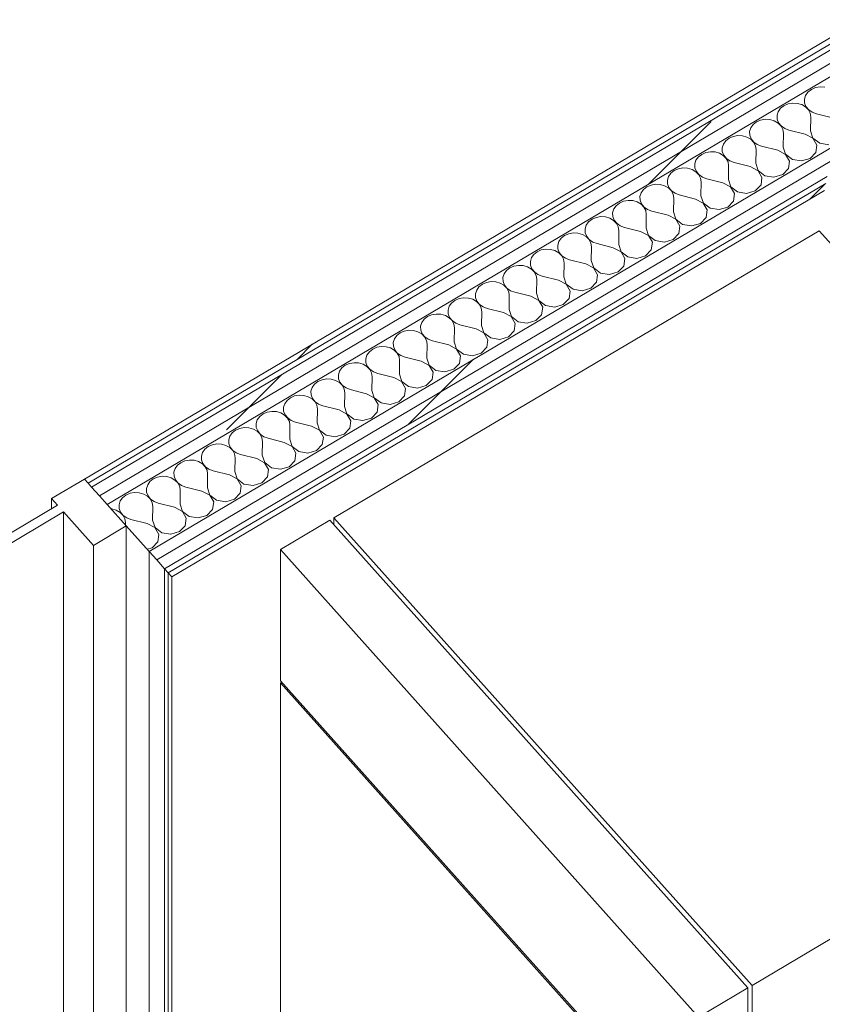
# Model space of a CAD drawing. Header units: millimetres. Extents: x -36631 to 27388, y -24993 to 6945.
# Tile 54 of 256: x -15659 to -14821, y -7218 to -6190. Entities that reach past the tile are written whole.
import ezdxf

# ---------------------------------------------------------------- set-up
doc = ezdxf.new("R2010")
doc.units = ezdxf.units.MM
doc.header["$MEASUREMENT"] = 0
doc.linetypes.add('Wipeout_Contour', pattern=[1000, 0, -1000])
for name, color, linetype in [('Nuevo_08_E_Envans secs', 7, 'Continuous'), ('Nuevo_09_EI_Mobiliari cuines', 7, 'Continuous'), ('Nuevo_Ventanas Archicad', 7, 'Continuous')]:
    doc.layers.add(name, color=color, linetype=linetype)
for name, color, linetype, lineweight in [('Nuevo_08_E_Envans secs_Pluma_Nº__1', 7, 'Continuous', 5), ('Nuevo_08_E_Envans secs_Pluma_Nº__47', 7, 'Continuous', 20), ('Nuevo_09_EI_Mobiliari cuines_Pluma_Nº__1', 7, 'Continuous', 5), ('Nuevo_09_EI_Mobiliari cuines_Pluma_Nº__24', 252, 'Continuous', 5), ('Nuevo_Ventanas Archicad_Pluma_Nº__1', 7, 'Continuous', 5)]:
    doc.layers.add(name, color=color, linetype=linetype, lineweight=lineweight)
for name, color, linetype, lineweight, true_color in [('Nuevo_08_E_Envans secs_Pluma_Nº__102', 7, 'Continuous', 5, 0xcccccc), ('Nuevo_08_E_Envans secs_Pluma_Nº__171', 171, 'Continuous', 13, 0xaaaaff), ('Nuevo_08_E_Envans secs_Pluma_Nº__177', 7, 'Continuous', 15, 0xf7e046)]:
    doc.layers.add(name, color=color, linetype=linetype, lineweight=lineweight, true_color=true_color)
pattern_1 = [(45, (0, 0), (-183.8478, 183.8478), [195, -65]), (45, (7e-14, 183.85), (-183.8478, 183.8478), [195, -65])]

# ---------------------------------------------------------------- blocks, each defined once
blk = doc.blocks.new('Elem Sección_216_1')
at = {"layer": 'Nuevo_09_EI_Mobiliari cuines_Pluma_Nº__1', "color": 7, "linetype": 'Continuous', "lineweight": 5}
for p, q in [((-15331.1, -6717.6), (-15331.1, -6710.3)), ((-15386.8, -6743.3), (-15386.8, -6880.4)), ((-15386.8, -6880.4), (-14953.1, -7365.7)), ((-15385.5, -6881.9), (-15386.8, -6882.6)), ((-14954.4, -7366.5), (-15386.8, -6882.6)), ((-15386.8, -6882.6), (-15386.8, -7450.1)), ((-14899.1, -7338.1), (-14899.1, -7201.1)), ((-14894.8, -7944.3), (-14894.8, -7198.5))]:
    blk.add_line(p, q, dxfattribs=at)
at = {"layer": 'Nuevo_09_EI_Mobiliari cuines_Pluma_Nº__24', "color": 252, "linetype": 'Continuous', "lineweight": 5}
for p, q in [((-14824.9, -6410.5), (-15331.1, -6710.3)), ((-14824.9, -6410.5), (-14388.6, -6898.7)), ((-15335.3, -6712.8), (-15386.8, -6743.3)), ((-15335.3, -6712.8), (-14899.1, -7201.1)), ((-15331.1, -6710.3), (-14894.8, -7198.5)), ((-15386.8, -6743.3), (-14950.6, -7231.5)), ((-14388.6, -6898.7), (-14894.8, -7198.5)), ((-14899.1, -7201.1), (-14950.6, -7231.5))]:
    blk.add_line(p, q, dxfattribs=at)
blk = doc.blocks.new('*X438')
at = {"layer": 'Nuevo_08_E_Envans secs_Pluma_Nº__102', "color": 254, "linetype": 'Continuous', "lineweight": 5, "true_color": 0xcccccc}
for p, q in [((-14823.8, -6260.3), (-14828.6, -6261.1)), ((-14818.9, -6260.6), (-14823.8, -6260.3)), ((-14838.9, -6269.2), (-14840.1, -6273.1)), ((-14836.4, -6265.8), (-14838.9, -6269.2)), ((-14832.9, -6263), (-14836.4, -6265.8)), ((-14828.6, -6261.1), (-14832.9, -6263)), ((-14861.5, -6280), (-14865, -6282.7)), ((-14857.2, -6278.1), (-14861.5, -6280)), ((-14852.4, -6277.2), (-14857.2, -6278.1)), ((-14847.6, -6277.5), (-14852.4, -6277.2)), ((-14843, -6278.8), (-14847.6, -6277.5)), ((-14839, -6281.1), (-14843, -6278.8)), ((-14840.1, -6273.1), (-14839.9, -6277)), ((-14839.9, -6277), (-14838.5, -6280.8)), ((-14835.9, -6284.2), (-14839, -6281.1)), ((-14838.5, -6280.8), (-14835.8, -6284.1)), ((-14867.5, -6286.2), (-14868.7, -6290)), ((-14868.7, -6290), (-14868.5, -6294)), ((-14865, -6282.7), (-14867.5, -6286.2)), ((-14834, -6287.9), (-14835.9, -6284.2)), ((-14835.8, -6284.1), (-14832.1, -6286.7)), ((-14833.4, -6291.8), (-14834, -6287.9)), ((-14832.1, -6286.7), (-14827.7, -6288.4)), ((-14810.8, -6292.7), (-14827.7, -6288.4)), ((-14893.6, -6299.7), (-14896.1, -6303.1)), ((-14890.1, -6296.9), (-14893.6, -6299.7)), ((-14885.8, -6295), (-14890.1, -6296.9)), ((-14881, -6294.2), (-14885.8, -6295)), ((-14876.2, -6294.4), (-14881, -6294.2)), ((-14871.6, -6295.8), (-14876.2, -6294.4)), ((-14867.6, -6298.1), (-14871.6, -6295.8)), ((-14868.5, -6294), (-14867.1, -6297.8)), ((-14864.5, -6301.2), (-14867.6, -6298.1)), ((-14867.1, -6297.8), (-14864.4, -6301.1)), ((-14862.6, -6304.8), (-14864.5, -6301.2)), ((-14864.4, -6301.1), (-14860.7, -6303.7)), ((-14833.7, -6306.2), (-14833.4, -6291.8)), ((-14914.4, -6312), (-14918.7, -6313.8)), ((-14909.6, -6311.1), (-14914.4, -6312)), ((-14904.8, -6311.4), (-14909.6, -6311.1)), ((-14900.2, -6312.7), (-14904.8, -6311.4)), ((-14896.1, -6303.1), (-14897.3, -6306.9)), ((-14897.3, -6306.9), (-14897.1, -6310.9)), ((-14897.1, -6310.9), (-14895.7, -6314.7)), ((-14862, -6308.8), (-14862.6, -6304.8)), ((-14862.3, -6323.1), (-14862, -6308.8)), ((-14860.7, -6303.7), (-14856.3, -6305.4)), ((-14839.4, -6309.6), (-14856.3, -6305.4)), ((-14831.3, -6313.9), (-14839.4, -6309.6)), ((-14833.7, -6306.2), (-14831.2, -6313.8)), ((-14924.7, -6320), (-14925.9, -6323.9)), ((-14922.2, -6316.6), (-14924.7, -6320)), ((-14918.7, -6313.8), (-14922.2, -6316.6)), ((-14896.2, -6315), (-14900.2, -6312.7)), ((-14893.1, -6318.1), (-14896.2, -6315)), ((-14895.7, -6314.7), (-14893, -6318)), ((-14891.2, -6321.8), (-14893.1, -6318.1)), ((-14893, -6318), (-14889.3, -6320.6)), ((-14890.6, -6325.7), (-14891.2, -6321.8)), ((-14889.3, -6320.6), (-14884.9, -6322.3)), ((-14868, -6326.5), (-14884.9, -6322.3)), ((-14827.1, -6321), (-14831.3, -6313.9)), ((-14831.2, -6313.8), (-14824.1, -6319.2)), ((-14828.2, -6328.8), (-14827.1, -6321)), ((-14824.1, -6319.2), (-14814.7, -6320.8)), ((-14947.3, -6330.8), (-14950.8, -6333.5)), ((-14943, -6328.9), (-14947.3, -6330.8)), ((-14938.2, -6328.1), (-14943, -6328.9)), ((-14933.4, -6328.3), (-14938.2, -6328.1)), ((-14928.8, -6329.6), (-14933.4, -6328.3)), ((-14924.8, -6331.9), (-14928.8, -6329.6)), ((-14925.9, -6323.9), (-14925.8, -6327.9)), ((-14925.8, -6327.9), (-14924.3, -6331.6)), ((-14921.7, -6335), (-14924.8, -6331.9)), ((-14924.3, -6331.6), (-14921.6, -6335)), ((-14890.9, -6340.1), (-14890.6, -6325.7)), ((-14859.9, -6330.8), (-14868, -6326.5)), ((-14862.3, -6323.1), (-14859.8, -6330.7)), ((-14855.8, -6337.9), (-14859.9, -6330.8)), ((-14859.8, -6330.7), (-14852.7, -6336.1)), ((-14834.2, -6335), (-14828.2, -6328.8)), ((-14953.3, -6337), (-14954.5, -6340.8)), ((-14954.5, -6340.8), (-14954.4, -6344.8)), ((-14950.8, -6333.5), (-14953.3, -6337)), ((-14919.8, -6338.7), (-14921.7, -6335)), ((-14921.6, -6335), (-14917.9, -6337.6)), ((-14919.2, -6342.6), (-14919.8, -6338.7)), ((-14919.5, -6357), (-14919.2, -6342.6)), ((-14917.9, -6337.6), (-14913.5, -6339.2)), ((-14896.6, -6343.5), (-14913.5, -6339.2)), ((-14890.9, -6340.1), (-14888.4, -6347.7)), ((-14856.8, -6345.7), (-14855.8, -6337.9)), ((-14852.7, -6336.1), (-14843.3, -6337.7)), ((-14843.3, -6337.7), (-14834.2, -6335)), ((-14979.4, -6350.5), (-14981.9, -6353.9)), ((-14975.9, -6347.7), (-14979.4, -6350.5)), ((-14971.6, -6345.9), (-14975.9, -6347.7)), ((-14966.9, -6345), (-14971.6, -6345.9)), ((-14962, -6345.3), (-14966.9, -6345)), ((-14957.4, -6346.6), (-14962, -6345.3)), ((-14953.4, -6348.9), (-14957.4, -6346.6)), ((-14954.4, -6344.8), (-14952.9, -6348.6)), ((-14950.3, -6352), (-14953.4, -6348.9)), ((-14952.9, -6348.6), (-14950.2, -6351.9)), ((-14948.4, -6355.6), (-14950.3, -6352)), ((-14950.2, -6351.9), (-14946.5, -6354.5)), ((-14888.5, -6347.8), (-14896.6, -6343.5)), ((-14884.4, -6354.9), (-14888.5, -6347.8)), ((-14888.4, -6347.7), (-14881.3, -6353.1)), ((-14881.3, -6353.1), (-14871.9, -6354.7)), ((-14871.9, -6354.7), (-14862.8, -6351.9)), ((-14862.8, -6351.9), (-14856.8, -6345.7)), ((-15000.2, -6362.8), (-15004.5, -6364.7)), ((-14995.5, -6362), (-15000.2, -6362.8)), ((-14990.6, -6362.2), (-14995.5, -6362)), ((-14986, -6363.5), (-14990.6, -6362.2)), ((-14982, -6365.8), (-14986, -6363.5)), ((-14981.9, -6353.9), (-14983.1, -6357.8)), ((-14983.1, -6357.8), (-14983, -6361.7)), ((-14983, -6361.7), (-14981.5, -6365.5)), ((-14947.8, -6359.6), (-14948.4, -6355.6)), ((-14948.1, -6374), (-14947.8, -6359.6)), ((-14946.5, -6354.5), (-14942.1, -6356.2)), ((-14925.2, -6360.4), (-14942.1, -6356.2)), ((-14917.1, -6364.7), (-14925.2, -6360.4)), ((-14919.5, -6357), (-14917, -6364.6)), ((-14891.4, -6368.9), (-14885.4, -6362.7)), ((-14885.4, -6362.7), (-14884.4, -6354.9)), ((-15010.5, -6370.9), (-15011.7, -6374.7)), ((-15008, -6367.4), (-15010.5, -6370.9)), ((-15004.5, -6364.7), (-15008, -6367.4)), ((-14978.9, -6368.9), (-14982, -6365.8)), ((-14981.5, -6365.5), (-14978.8, -6368.9)), ((-14977, -6372.6), (-14978.9, -6368.9)), ((-14978.8, -6368.9), (-14975.1, -6371.4)), ((-14976.4, -6376.5), (-14977, -6372.6)), ((-14975.1, -6371.4), (-14970.7, -6373.1)), ((-14953.8, -6377.4), (-14970.7, -6373.1)), ((-14913, -6371.8), (-14917.1, -6364.7)), ((-14917, -6364.6), (-14909.9, -6370)), ((-14914, -6379.6), (-14913, -6371.8)), ((-14909.9, -6370), (-14900.5, -6371.6)), ((-14900.5, -6371.6), (-14891.4, -6368.9)), ((-15033.1, -6381.6), (-15036.7, -6384.4)), ((-15028.8, -6379.7), (-15033.1, -6381.6)), ((-15024.1, -6378.9), (-15028.8, -6379.7)), ((-15019.2, -6379.1), (-15024.1, -6378.9)), ((-15014.6, -6380.5), (-15019.2, -6379.1)), ((-15010.6, -6382.8), (-15014.6, -6380.5)), ((-15011.7, -6374.7), (-15011.6, -6378.7)), ((-15011.6, -6378.7), (-15010.1, -6382.5)), ((-15007.6, -6385.9), (-15010.6, -6382.8)), ((-15010.1, -6382.5), (-15007.4, -6385.8)), ((-14976.7, -6390.9), (-14976.4, -6376.5)), ((-14945.7, -6381.6), (-14953.8, -6377.4)), ((-14948.1, -6374), (-14945.6, -6381.6)), ((-14941.6, -6388.8), (-14945.7, -6381.6)), ((-14945.6, -6381.6), (-14938.6, -6387)), ((-14920, -6385.8), (-14914, -6379.6)), ((-15039.1, -6387.8), (-15040.3, -6391.7)), ((-15040.3, -6391.7), (-15040.2, -6395.6)), ((-15036.7, -6384.4), (-15039.1, -6387.8)), ((-15005.7, -6389.5), (-15007.6, -6385.9)), ((-15007.4, -6385.8), (-15003.8, -6388.4)), ((-15005.1, -6393.5), (-15005.7, -6389.5)), ((-15005.3, -6407.9), (-15005.1, -6393.5)), ((-15003.8, -6388.4), (-14999.3, -6390.1)), ((-14982.4, -6394.3), (-14999.3, -6390.1)), ((-14974.3, -6398.6), (-14982.4, -6394.3)), ((-14976.7, -6390.9), (-14974.2, -6398.5)), ((-14942.7, -6396.6), (-14941.6, -6388.8)), ((-14938.6, -6387), (-14929.1, -6388.5)), ((-14929.1, -6388.5), (-14920, -6385.8)), ((-15067.7, -6404.7), (-15068.9, -6408.6)), ((-15065.3, -6401.3), (-15067.7, -6404.7)), ((-15061.7, -6398.6), (-15065.3, -6401.3)), ((-15057.4, -6396.7), (-15061.7, -6398.6)), ((-15052.7, -6395.8), (-15057.4, -6396.7)), ((-15047.8, -6396.1), (-15052.7, -6395.8)), ((-15043.2, -6397.4), (-15047.8, -6396.1)), ((-15039.2, -6399.7), (-15043.2, -6397.4)), ((-15040.2, -6395.6), (-15038.7, -6399.4)), ((-15036.2, -6402.8), (-15039.2, -6399.7)), ((-15038.7, -6399.4), (-15036, -6402.7)), ((-15034.3, -6406.5), (-15036.2, -6402.8)), ((-15036, -6402.7), (-15032.4, -6405.3)), ((-14970.2, -6405.7), (-14974.3, -6398.6)), ((-14974.2, -6398.5), (-14967.2, -6403.9)), ((-14967.2, -6403.9), (-14957.7, -6405.5)), ((-14957.7, -6405.5), (-14948.6, -6402.8)), ((-14948.6, -6402.8), (-14942.7, -6396.6)), ((-15086.1, -6413.6), (-15090.4, -6415.5)), ((-15081.3, -6412.8), (-15086.1, -6413.6)), ((-15076.4, -6413), (-15081.3, -6412.8)), ((-15071.8, -6414.4), (-15076.4, -6413)), ((-15067.8, -6416.6), (-15071.8, -6414.4)), ((-15068.9, -6408.6), (-15068.8, -6412.6)), ((-15068.8, -6412.6), (-15067.3, -6416.4)), ((-15033.7, -6410.4), (-15034.3, -6406.5)), ((-15033.9, -6424.8), (-15033.7, -6410.4)), ((-15032.4, -6405.3), (-15027.9, -6407)), ((-15011, -6411.2), (-15027.9, -6407)), ((-15002.9, -6415.5), (-15011, -6411.2)), ((-15005.3, -6407.9), (-15002.8, -6415.5)), ((-14977.2, -6419.7), (-14971.3, -6413.5)), ((-14971.3, -6413.5), (-14970.2, -6405.7)), ((-15096.3, -6421.7), (-15097.5, -6425.5)), ((-15093.9, -6418.3), (-15096.3, -6421.7)), ((-15090.4, -6415.5), (-15093.9, -6418.3)), ((-15064.8, -6419.7), (-15067.8, -6416.6)), ((-15067.3, -6416.4), (-15064.7, -6419.7)), ((-15062.9, -6423.4), (-15064.8, -6419.7)), ((-15064.7, -6419.7), (-15061, -6422.3)), ((-15062.3, -6427.3), (-15062.9, -6423.4)), ((-15061, -6422.3), (-15056.5, -6424)), ((-15039.6, -6428.2), (-15056.5, -6424)), ((-15033.9, -6424.8), (-15031.4, -6432.4)), ((-14998.8, -6422.6), (-15002.9, -6415.5)), ((-15002.8, -6415.5), (-14995.8, -6420.8)), ((-14999.9, -6430.5), (-14998.8, -6422.6)), ((-14995.8, -6420.8), (-14986.3, -6422.4)), ((-14986.3, -6422.4), (-14977.2, -6419.7)), ((-15122.5, -6435.2), (-15124.9, -6438.6)), ((-15119, -6432.4), (-15122.5, -6435.2)), ((-15114.7, -6430.6), (-15119, -6432.4)), ((-15109.9, -6429.7), (-15114.7, -6430.6)), ((-15105, -6430), (-15109.9, -6429.7)), ((-15100.4, -6431.3), (-15105, -6430)), ((-15096.4, -6433.6), (-15100.4, -6431.3)), ((-15097.5, -6425.5), (-15097.4, -6429.5)), ((-15097.4, -6429.5), (-15095.9, -6433.3)), ((-15093.4, -6436.7), (-15096.4, -6433.6)), ((-15095.9, -6433.3), (-15093.3, -6436.6)), ((-15062.5, -6441.7), (-15062.3, -6427.3)), ((-15031.5, -6432.5), (-15039.6, -6428.2)), ((-15027.4, -6439.6), (-15031.5, -6432.5)), ((-15031.4, -6432.4), (-15024.4, -6437.8)), ((-15005.8, -6436.6), (-14999.9, -6430.5)), ((-15124.9, -6438.6), (-15126.1, -6442.5)), ((-15126.1, -6442.5), (-15126, -6446.4)), ((-15091.5, -6440.3), (-15093.4, -6436.7)), ((-15093.3, -6436.6), (-15089.6, -6439.2)), ((-15090.9, -6444.3), (-15091.5, -6440.3)), ((-15091.1, -6458.7), (-15090.9, -6444.3)), ((-15089.6, -6439.2), (-15085.2, -6440.9)), ((-15068.2, -6445.1), (-15085.2, -6440.9)), ((-15060.1, -6449.4), (-15068.2, -6445.1)), ((-15062.5, -6441.7), (-15060, -6449.3)), ((-15028.5, -6447.4), (-15027.4, -6439.6)), ((-15024.4, -6437.8), (-15014.9, -6439.4)), ((-15014.9, -6439.4), (-15005.8, -6436.6)), ((-15153.5, -6455.6), (-15154.7, -6459.4)), ((-15151.1, -6452.1), (-15153.5, -6455.6)), ((-15147.6, -6449.4), (-15151.1, -6452.1)), ((-15143.3, -6447.5), (-15147.6, -6449.4)), ((-15138.5, -6446.7), (-15143.3, -6447.5)), ((-15133.6, -6446.9), (-15138.5, -6446.7)), ((-15129, -6448.2), (-15133.6, -6446.9)), ((-15125, -6450.5), (-15129, -6448.2)), ((-15126, -6446.4), (-15124.5, -6450.2)), ((-15122, -6453.6), (-15125, -6450.5)), ((-15124.5, -6450.2), (-15121.9, -6453.6)), ((-15120.1, -6457.3), (-15122, -6453.6)), ((-15121.9, -6453.6), (-15118.2, -6456.2)), ((-15118.2, -6456.2), (-15113.8, -6457.8)), ((-15056, -6456.5), (-15060.1, -6449.4)), ((-15060, -6449.3), (-15053, -6454.7)), ((-15053, -6454.7), (-15043.5, -6456.3)), ((-15043.5, -6456.3), (-15034.4, -6453.6)), ((-15034.4, -6453.6), (-15028.5, -6447.4)), ((-15176.2, -6466.3), (-15179.7, -6469.1)), ((-15171.9, -6464.4), (-15176.2, -6466.3)), ((-15167.1, -6463.6), (-15171.9, -6464.4)), ((-15162.2, -6463.9), (-15167.1, -6463.6)), ((-15157.6, -6465.2), (-15162.2, -6463.9)), ((-15153.7, -6467.5), (-15157.6, -6465.2)), ((-15154.7, -6459.4), (-15154.6, -6463.4)), ((-15154.6, -6463.4), (-15153.2, -6467.2)), ((-15119.5, -6461.2), (-15120.1, -6457.3)), ((-15119.7, -6475.6), (-15119.5, -6461.2)), ((-15096.9, -6462.1), (-15113.8, -6457.8)), ((-15088.7, -6466.3), (-15096.9, -6462.1)), ((-15091.1, -6458.7), (-15088.6, -6466.3)), ((-15084.6, -6473.5), (-15088.7, -6466.3)), ((-15088.6, -6466.3), (-15081.6, -6471.7)), ((-15063, -6470.5), (-15057.1, -6464.3)), ((-15057.1, -6464.3), (-15056, -6456.5)), ((-15182.1, -6472.5), (-15183.4, -6476.4)), ((-15183.4, -6476.4), (-15183.2, -6480.3)), ((-15179.7, -6469.1), (-15182.1, -6472.5)), ((-15150.6, -6470.6), (-15153.7, -6467.5)), ((-15153.2, -6467.2), (-15150.5, -6470.5)), ((-15148.7, -6474.2), (-15150.6, -6470.6)), ((-15150.5, -6470.5), (-15146.8, -6473.1)), ((-15148.1, -6478.2), (-15148.7, -6474.2)), ((-15146.8, -6473.1), (-15142.4, -6474.8)), ((-15125.5, -6479), (-15142.4, -6474.8)), ((-15119.7, -6475.6), (-15117.2, -6483.2)), ((-15085.7, -6481.3), (-15084.6, -6473.5)), ((-15081.6, -6471.7), (-15072.1, -6473.2)), ((-15072.1, -6473.2), (-15063, -6470.5)), ((-15208.3, -6486), (-15210.8, -6489.4)), ((-15204.8, -6483.3), (-15208.3, -6486)), ((-15200.5, -6481.4), (-15204.8, -6483.3)), ((-15195.7, -6480.5), (-15200.5, -6481.4)), ((-15190.8, -6480.8), (-15195.7, -6480.5)), ((-15186.2, -6482.1), (-15190.8, -6480.8)), ((-15182.3, -6484.4), (-15186.2, -6482.1)), ((-15183.2, -6480.3), (-15181.8, -6484.1)), ((-15179.2, -6487.5), (-15182.3, -6484.4)), ((-15181.8, -6484.1), (-15179.1, -6487.4)), ((-15148.3, -6492.6), (-15148.1, -6478.2)), ((-15117.4, -6483.3), (-15125.5, -6479)), ((-15113.2, -6490.4), (-15117.4, -6483.3)), ((-15117.2, -6483.2), (-15110.2, -6488.6)), ((-15091.7, -6487.5), (-15085.7, -6481.3)), ((-15210.8, -6489.4), (-15212, -6493.3)), ((-15212, -6493.3), (-15211.8, -6497.3)), ((-15211.8, -6497.3), (-15210.4, -6501.1)), ((-15177.3, -6491.2), (-15179.2, -6487.5)), ((-15179.1, -6487.4), (-15175.4, -6490)), ((-15176.7, -6495.1), (-15177.3, -6491.2)), ((-15177, -6509.5), (-15176.7, -6495.1)), ((-15175.4, -6490), (-15171, -6491.7)), ((-15154.1, -6495.9), (-15171, -6491.7)), ((-15146, -6500.2), (-15154.1, -6495.9)), ((-15148.3, -6492.6), (-15145.8, -6500.2)), ((-15114.3, -6498.2), (-15113.2, -6490.4)), ((-15110.2, -6488.6), (-15100.7, -6490.2)), ((-15100.7, -6490.2), (-15091.7, -6487.5)), ((-15239.4, -6506.4), (-15240.6, -6510.2)), ((-15236.9, -6503), (-15239.4, -6506.4)), ((-15233.4, -6500.2), (-15236.9, -6503)), ((-15229.1, -6498.3), (-15233.4, -6500.2)), ((-15224.3, -6497.5), (-15229.1, -6498.3)), ((-15219.4, -6497.7), (-15224.3, -6497.5)), ((-15214.8, -6499.1), (-15219.4, -6497.7)), ((-15210.9, -6501.4), (-15214.8, -6499.1)), ((-15207.8, -6504.4), (-15210.9, -6501.4)), ((-15210.4, -6501.1), (-15207.7, -6504.4)), ((-15205.9, -6508.1), (-15207.8, -6504.4)), ((-15207.7, -6504.4), (-15204, -6507)), ((-15204, -6507), (-15199.6, -6508.7)), ((-15141.8, -6507.3), (-15146, -6500.2)), ((-15145.8, -6500.2), (-15138.8, -6505.6)), ((-15142.9, -6515.2), (-15141.8, -6507.3)), ((-15138.8, -6505.6), (-15129.3, -6507.1)), ((-15129.3, -6507.1), (-15120.3, -6504.4)), ((-15120.3, -6504.4), (-15114.3, -6498.2)), ((-15262, -6517.1), (-15265.5, -6519.9)), ((-15257.7, -6515.3), (-15262, -6517.1)), ((-15252.9, -6514.4), (-15257.7, -6515.3)), ((-15248.1, -6514.7), (-15252.9, -6514.4)), ((-15243.5, -6516), (-15248.1, -6514.7)), ((-15239.5, -6518.3), (-15243.5, -6516)), ((-15240.6, -6510.2), (-15240.4, -6514.2)), ((-15240.4, -6514.2), (-15239, -6518)), ((-15205.3, -6512), (-15205.9, -6508.1)), ((-15205.6, -6526.4), (-15205.3, -6512)), ((-15182.7, -6512.9), (-15199.6, -6508.7)), ((-15174.6, -6517.2), (-15182.7, -6512.9)), ((-15177, -6509.5), (-15174.5, -6517.1)), ((-15170.4, -6524.3), (-15174.6, -6517.2)), ((-15174.5, -6517.1), (-15167.4, -6522.5)), ((-15148.9, -6521.4), (-15142.9, -6515.2)), ((-15268, -6523.3), (-15269.2, -6527.2)), ((-15269.2, -6527.2), (-15269, -6531.2)), ((-15265.5, -6519.9), (-15268, -6523.3)), ((-15236.4, -6521.4), (-15239.5, -6518.3)), ((-15239, -6518), (-15236.3, -6521.3)), ((-15234.5, -6525), (-15236.4, -6521.4)), ((-15236.3, -6521.3), (-15232.6, -6523.9)), ((-15233.9, -6529), (-15234.5, -6525)), ((-15232.6, -6523.9), (-15228.2, -6525.6)), ((-15211.3, -6529.8), (-15228.2, -6525.6)), ((-15205.6, -6526.4), (-15203.1, -6534)), ((-15171.5, -6532.1), (-15170.4, -6524.3)), ((-15167.4, -6522.5), (-15157.9, -6524.1)), ((-15157.9, -6524.1), (-15148.9, -6521.4)), ((-15294.1, -6536.8), (-15296.6, -6540.3)), ((-15290.6, -6534.1), (-15294.1, -6536.8)), ((-15286.3, -6532.2), (-15290.6, -6534.1)), ((-15281.5, -6531.4), (-15286.3, -6532.2)), ((-15276.7, -6531.6), (-15281.5, -6531.4)), ((-15272.1, -6532.9), (-15276.7, -6531.6)), ((-15268.1, -6535.2), (-15272.1, -6532.9)), ((-15269, -6531.2), (-15267.6, -6534.9)), ((-15265, -6538.3), (-15268.1, -6535.2)), ((-15267.6, -6534.9), (-15264.9, -6538.3)), ((-15263.1, -6542), (-15265, -6538.3)), ((-15264.9, -6538.3), (-15261.2, -6540.9)), ((-15234.2, -6543.4), (-15233.9, -6529)), ((-15203.2, -6534.1), (-15211.3, -6529.8)), ((-15199, -6541.2), (-15203.2, -6534.1)), ((-15203.1, -6534), (-15196, -6539.4)), ((-15186.5, -6541), (-15177.5, -6538.3)), ((-15177.5, -6538.3), (-15171.5, -6532.1)), ((-15310.1, -6548.3), (-15314.9, -6549.2)), ((-15305.3, -6548.6), (-15310.1, -6548.3)), ((-15300.7, -6549.9), (-15305.3, -6548.6)), ((-15296.6, -6540.3), (-15297.8, -6544.1)), ((-15297.8, -6544.1), (-15297.6, -6548.1)), ((-15297.6, -6548.1), (-15296.2, -6551.9)), ((-15262.5, -6545.9), (-15263.1, -6542)), ((-15262.8, -6560.3), (-15262.5, -6545.9)), ((-15261.2, -6540.9), (-15256.8, -6542.5)), ((-15239.9, -6546.8), (-15256.8, -6542.5)), ((-15231.8, -6551.1), (-15239.9, -6546.8)), ((-15234.2, -6543.4), (-15231.7, -6551)), ((-15200.1, -6549), (-15199, -6541.2)), ((-15196, -6539.4), (-15186.5, -6541)), ((-15325.2, -6557.2), (-15326.4, -6561.1)), ((-15322.7, -6553.8), (-15325.2, -6557.2)), ((-15319.2, -6551), (-15322.7, -6553.8)), ((-15314.9, -6549.2), (-15319.2, -6551)), ((-15296.7, -6552.2), (-15300.7, -6549.9)), ((-15293.6, -6555.3), (-15296.7, -6552.2)), ((-15296.2, -6551.9), (-15293.5, -6555.2)), ((-15291.7, -6558.9), (-15293.6, -6555.3)), ((-15293.5, -6555.2), (-15289.8, -6557.8)), ((-15291.1, -6562.9), (-15291.7, -6558.9)), ((-15289.8, -6557.8), (-15285.4, -6559.5)), ((-15227.6, -6558.2), (-15231.8, -6551.1)), ((-15231.7, -6551), (-15224.6, -6556.4)), ((-15228.7, -6566), (-15227.6, -6558.2)), ((-15224.6, -6556.4), (-15215.2, -6557.9)), ((-15215.2, -6557.9), (-15206.1, -6555.2)), ((-15206.1, -6555.2), (-15200.1, -6549)), ((-15347.8, -6568), (-15351.3, -6570.7)), ((-15343.5, -6566.1), (-15347.8, -6568)), ((-15338.7, -6565.2), (-15343.5, -6566.1)), ((-15333.9, -6565.5), (-15338.7, -6565.2)), ((-15329.3, -6566.8), (-15333.9, -6565.5)), ((-15325.3, -6569.1), (-15329.3, -6566.8)), ((-15326.4, -6561.1), (-15326.3, -6565)), ((-15326.3, -6565), (-15324.8, -6568.8)), ((-15322.2, -6572.2), (-15325.3, -6569.1)), ((-15324.8, -6568.8), (-15322.1, -6572.1)), ((-15291.4, -6577.3), (-15291.1, -6562.9)), ((-15268.5, -6563.7), (-15285.4, -6559.5)), ((-15260.4, -6568), (-15268.5, -6563.7)), ((-15262.8, -6560.3), (-15260.3, -6567.9)), ((-15256.3, -6575.1), (-15260.4, -6568)), ((-15260.3, -6567.9), (-15253.2, -6573.3)), ((-15234.7, -6572.2), (-15228.7, -6566)), ((-15353.8, -6574.2), (-15355, -6578)), ((-15355, -6578), (-15354.9, -6582)), ((-15351.3, -6570.7), (-15353.8, -6574.2)), ((-15320.3, -6575.9), (-15322.2, -6572.2)), ((-15322.1, -6572.1), (-15318.4, -6574.7)), ((-15319.7, -6579.8), (-15320.3, -6575.9)), ((-15318.4, -6574.7), (-15314, -6576.4)), ((-15297.1, -6580.7), (-15314, -6576.4)), ((-15291.4, -6577.3), (-15288.9, -6584.9)), ((-15257.3, -6582.9), (-15256.3, -6575.1)), ((-15253.2, -6573.3), (-15243.8, -6574.9)), ((-15243.8, -6574.9), (-15234.7, -6572.2)), ((-15379.9, -6587.7), (-15382.4, -6591.1)), ((-15376.4, -6584.9), (-15379.9, -6587.7)), ((-15372.1, -6583), (-15376.4, -6584.9)), ((-15367.4, -6582.2), (-15372.1, -6583)), ((-15362.5, -6582.4), (-15367.4, -6582.2)), ((-15357.9, -6583.8), (-15362.5, -6582.4)), ((-15353.9, -6586.1), (-15357.9, -6583.8)), ((-15354.9, -6582), (-15353.4, -6585.8)), ((-15350.8, -6589.2), (-15353.9, -6586.1)), ((-15353.4, -6585.8), (-15350.7, -6589.1)), ((-15348.9, -6592.8), (-15350.8, -6589.2)), ((-15350.7, -6589.1), (-15347, -6591.7)), ((-15320, -6594.2), (-15319.7, -6579.8)), ((-15289, -6584.9), (-15297.1, -6580.7)), ((-15284.9, -6592), (-15289, -6584.9)), ((-15288.9, -6584.9), (-15281.8, -6590.3)), ((-15272.4, -6591.8), (-15263.3, -6589.1)), ((-15263.3, -6589.1), (-15257.3, -6582.9)), ((-15400.7, -6600), (-15405, -6601.8)), ((-15396, -6599.1), (-15400.7, -6600)), ((-15391.1, -6599.4), (-15396, -6599.1)), ((-15386.5, -6600.7), (-15391.1, -6599.4)), ((-15382.4, -6591.1), (-15383.6, -6594.9)), ((-15383.6, -6594.9), (-15383.5, -6598.9)), ((-15383.5, -6598.9), (-15382, -6602.7)), ((-15348.3, -6596.8), (-15348.9, -6592.8)), ((-15348.6, -6611.2), (-15348.3, -6596.8)), ((-15347, -6591.7), (-15342.6, -6593.4)), ((-15325.7, -6597.6), (-15342.6, -6593.4)), ((-15317.6, -6601.9), (-15325.7, -6597.6)), ((-15320, -6594.2), (-15317.5, -6601.8)), ((-15291.9, -6606.1), (-15285.9, -6599.9)), ((-15285.9, -6599.9), (-15284.9, -6592)), ((-15281.8, -6590.3), (-15272.4, -6591.8)), ((-15411, -6608), (-15412.2, -6611.9)), ((-15408.5, -6604.6), (-15411, -6608)), ((-15405, -6601.8), (-15408.5, -6604.6)), ((-15382.5, -6603), (-15386.5, -6600.7)), ((-15379.5, -6606.1), (-15382.5, -6603)), ((-15382, -6602.7), (-15379.3, -6606)), ((-15377.5, -6609.8), (-15379.5, -6606.1)), ((-15379.3, -6606), (-15375.6, -6608.6)), ((-15376.9, -6613.7), (-15377.5, -6609.8)), ((-15375.6, -6608.6), (-15371.2, -6610.3)), ((-15354.3, -6614.5), (-15371.2, -6610.3)), ((-15313.5, -6609), (-15317.6, -6601.9)), ((-15317.5, -6601.8), (-15310.4, -6607.2)), ((-15314.5, -6616.8), (-15313.5, -6609)), ((-15310.4, -6607.2), (-15301, -6608.8)), ((-15301, -6608.8), (-15291.9, -6606.1)), ((-15433.6, -6618.8), (-15437.2, -6621.5)), ((-15429.3, -6616.9), (-15433.6, -6618.8)), ((-15424.6, -6616.1), (-15429.3, -6616.9)), ((-15419.7, -6616.3), (-15424.6, -6616.1)), ((-15415.1, -6617.6), (-15419.7, -6616.3)), ((-15411.1, -6619.9), (-15415.1, -6617.6)), ((-15412.2, -6611.9), (-15412.1, -6615.9)), ((-15412.1, -6615.9), (-15410.6, -6619.6)), ((-15408.1, -6623), (-15411.1, -6619.9)), ((-15410.6, -6619.6), (-15407.9, -6623)), ((-15377.2, -6628.1), (-15376.9, -6613.7)), ((-15346.2, -6618.8), (-15354.3, -6614.5)), ((-15348.6, -6611.2), (-15346.1, -6618.8)), ((-15342.1, -6625.9), (-15346.2, -6618.8)), ((-15346.1, -6618.8), (-15339.1, -6624.1)), ((-15320.5, -6623), (-15314.5, -6616.8)), ((-15439.6, -6625), (-15440.8, -6628.8)), ((-15440.8, -6628.8), (-15440.7, -6632.8)), ((-15437.2, -6621.5), (-15439.6, -6625)), ((-15406.2, -6626.7), (-15408.1, -6623)), ((-15407.9, -6623), (-15404.3, -6625.6)), ((-15405.6, -6630.6), (-15406.2, -6626.7)), ((-15405.8, -6645), (-15405.6, -6630.6)), ((-15404.3, -6625.6), (-15399.8, -6627.2)), ((-15382.9, -6631.5), (-15399.8, -6627.2)), ((-15377.2, -6628.1), (-15374.7, -6635.7)), ((-15343.2, -6633.8), (-15342.1, -6625.9)), ((-15339.1, -6624.1), (-15329.6, -6625.7)), ((-15329.6, -6625.7), (-15320.5, -6623)), ((-15465.8, -6638.5), (-15468.2, -6641.9)), ((-15462.3, -6635.7), (-15465.8, -6638.5)), ((-15457.9, -6633.9), (-15462.3, -6635.7)), ((-15453.2, -6633), (-15457.9, -6633.9)), ((-15448.3, -6633.3), (-15453.2, -6633)), ((-15443.7, -6634.6), (-15448.3, -6633.3)), ((-15439.7, -6636.9), (-15443.7, -6634.6)), ((-15440.7, -6632.8), (-15439.2, -6636.6)), ((-15436.7, -6640), (-15439.7, -6636.9)), ((-15439.2, -6636.6), (-15436.6, -6639.9)), ((-15434.8, -6643.6), (-15436.7, -6640)), ((-15436.6, -6639.9), (-15432.9, -6642.5)), ((-15374.8, -6635.8), (-15382.9, -6631.5)), ((-15370.7, -6642.9), (-15374.8, -6635.8)), ((-15374.7, -6635.7), (-15367.7, -6641.1)), ((-15367.7, -6641.1), (-15358.2, -6642.7)), ((-15358.2, -6642.7), (-15349.1, -6639.9)), ((-15349.1, -6639.9), (-15343.2, -6633.8)), ((-15486.6, -6650.8), (-15490.9, -6652.7)), ((-15481.8, -6650), (-15486.6, -6650.8)), ((-15476.9, -6650.2), (-15481.8, -6650)), ((-15472.3, -6651.5), (-15476.9, -6650.2)), ((-15468.2, -6641.9), (-15469.4, -6645.8)), ((-15469.4, -6645.8), (-15469.3, -6649.7)), ((-15469.3, -6649.7), (-15467.8, -6653.5)), ((-15434.2, -6647.6), (-15434.8, -6643.6)), ((-15434.4, -6662), (-15434.2, -6647.6)), ((-15432.9, -6642.5), (-15428.4, -6644.2)), ((-15411.5, -6648.4), (-15428.4, -6644.2)), ((-15403.4, -6652.7), (-15411.5, -6648.4)), ((-15405.8, -6645), (-15403.3, -6652.6)), ((-15377.7, -6656.9), (-15371.8, -6650.7)), ((-15371.8, -6650.7), (-15370.7, -6642.9)), ((-15496.8, -6658.9), (-15498, -6662.7)), ((-15494.4, -6655.4), (-15496.8, -6658.9)), ((-15490.9, -6652.7), (-15494.4, -6655.4)), ((-15468.3, -6653.8), (-15472.3, -6651.5)), ((-15465.3, -6656.9), (-15468.3, -6653.8)), ((-15467.8, -6653.5), (-15465.2, -6656.9)), ((-15463.4, -6660.6), (-15465.3, -6656.9)), ((-15465.2, -6656.9), (-15461.5, -6659.5)), ((-15462.8, -6664.5), (-15463.4, -6660.6)), ((-15461.5, -6659.5), (-15457, -6661.1)), ((-15440.1, -6665.4), (-15457, -6661.1)), ((-15399.3, -6659.8), (-15403.4, -6652.7)), ((-15403.3, -6652.6), (-15396.3, -6658)), ((-15400.4, -6667.6), (-15399.3, -6659.8)), ((-15396.3, -6658), (-15386.8, -6659.6)), ((-15386.8, -6659.6), (-15377.7, -6656.9)), ((-15519.5, -6669.6), (-15523, -6672.4)), ((-15515.2, -6667.7), (-15519.5, -6669.6)), ((-15510.4, -6666.9), (-15515.2, -6667.7)), ((-15505.5, -6667.1), (-15510.4, -6666.9)), ((-15500.9, -6668.5), (-15505.5, -6667.1)), ((-15496.9, -6670.8), (-15500.9, -6668.5)), ((-15498, -6662.7), (-15497.9, -6666.7)), ((-15497.9, -6666.7), (-15496.4, -6670.5)), ((-15493.9, -6673.9), (-15496.9, -6670.8)), ((-15496.4, -6670.5), (-15493.8, -6673.8)), ((-15463, -6678.9), (-15462.8, -6664.5)), ((-15432, -6669.6), (-15440.1, -6665.4)), ((-15434.4, -6662), (-15431.9, -6669.6)), ((-15427.9, -6676.8), (-15432, -6669.6)), ((-15431.9, -6669.6), (-15424.9, -6675)), ((-15406.3, -6673.8), (-15400.4, -6667.6)), ((-15525.4, -6675.8), (-15526.6, -6679.7)), ((-15526.6, -6679.7), (-15526.5, -6683.6)), ((-15523, -6672.4), (-15525.4, -6675.8)), ((-15492, -6677.5), (-15493.9, -6673.9)), ((-15493.8, -6673.8), (-15490.1, -6676.4)), ((-15491.4, -6681.5), (-15492, -6677.5)), ((-15491.6, -6695.9), (-15491.4, -6681.5)), ((-15490.1, -6676.4), (-15485.7, -6678.1)), ((-15468.8, -6682.3), (-15485.7, -6678.1)), ((-15460.6, -6686.6), (-15468.8, -6682.3)), ((-15463, -6678.9), (-15460.5, -6686.5)), ((-15429, -6684.6), (-15427.9, -6676.8)), ((-15424.9, -6675), (-15415.4, -6676.5)), ((-15415.4, -6676.5), (-15406.3, -6673.8)), ((-15551.6, -6689.3), (-15554, -6692.7)), ((-15548.1, -6686.6), (-15551.6, -6689.3)), ((-15543.8, -6684.7), (-15548.1, -6686.6)), ((-15539, -6683.8), (-15543.8, -6684.7)), ((-15534.1, -6684.1), (-15539, -6683.8)), ((-15529.5, -6685.4), (-15534.1, -6684.1)), ((-15525.5, -6687.7), (-15529.5, -6685.4)), ((-15526.5, -6683.6), (-15525, -6687.4)), ((-15522.5, -6690.8), (-15525.5, -6687.7)), ((-15525, -6687.4), (-15522.4, -6690.7)), ((-15520.6, -6694.5), (-15522.5, -6690.8)), ((-15522.4, -6690.7), (-15518.7, -6693.3)), ((-15456.5, -6693.7), (-15460.6, -6686.6)), ((-15460.5, -6686.5), (-15453.5, -6691.9)), ((-15453.5, -6691.9), (-15444, -6693.5)), ((-15444, -6693.5), (-15434.9, -6690.8)), ((-15434.9, -6690.8), (-15429, -6684.6)), ((-15562.7, -6701), (-15563.5, -6701)), ((-15558.1, -6702.4), (-15562.7, -6701)), ((-15554.2, -6704.7), (-15558.1, -6702.4)), ((-15554, -6692.7), (-15555.2, -6696.6)), ((-15555.2, -6696.6), (-15555.1, -6700.6)), ((-15555.1, -6700.6), (-15553.7, -6704.4)), ((-15520, -6698.4), (-15520.6, -6694.5)), ((-15520.2, -6712.8), (-15520, -6698.4)), ((-15518.7, -6693.3), (-15514.3, -6695)), ((-15497.4, -6699.2), (-15514.3, -6695)), ((-15489.2, -6703.5), (-15497.4, -6699.2)), ((-15491.6, -6695.9), (-15489.1, -6703.5)), ((-15463.5, -6707.7), (-15457.6, -6701.5)), ((-15457.6, -6701.5), (-15456.5, -6693.7)), ((-15551.1, -6707.7), (-15554.2, -6704.7)), ((-15553.7, -6704.4), (-15551, -6707.7)), ((-15549.2, -6711.4), (-15551.1, -6707.7)), ((-15551, -6707.7), (-15547.3, -6710.3)), ((-15548.6, -6715.3), (-15549.2, -6711.4)), ((-15547.3, -6710.3), (-15542.9, -6712)), ((-15526, -6716.2), (-15542.9, -6712)), ((-15520.2, -6712.8), (-15517.7, -6720.4)), ((-15485.1, -6710.6), (-15489.2, -6703.5)), ((-15489.1, -6703.5), (-15482.1, -6708.8)), ((-15486.2, -6718.5), (-15485.1, -6710.6)), ((-15482.1, -6708.8), (-15472.6, -6710.4)), ((-15472.6, -6710.4), (-15463.5, -6707.7)), ((-15548.6, -6717.7), (-15548.6, -6715.3)), ((-15517.9, -6720.5), (-15526, -6716.2)), ((-15513.7, -6727.6), (-15517.9, -6720.5)), ((-15517.7, -6720.4), (-15510.7, -6725.8)), ((-15492.2, -6724.6), (-15486.2, -6718.5)), ((-15514.8, -6735.4), (-15513.7, -6727.6)), ((-15510.7, -6725.8), (-15501.2, -6727.4)), ((-15501.2, -6727.4), (-15492.2, -6724.6)), ((-15525.9, -6743.1), (-15520.8, -6741.6)), ((-15520.8, -6741.6), (-15514.8, -6735.4))]:
    blk.add_line(p, q, dxfattribs=at)
blk = doc.blocks.new('Elem Sección_335_1')
at = {"layer": 'Nuevo_08_E_Envans secs', "lineweight": 0}
blk.add_blockref('*X438', (0, 0), dxfattribs=at)
at = {"color": 254, "linetype": 'Wipeout_Contour', "lineweight": 0, "ltscale": 66080.774174}
blk.add_wipeout([(-14817.7, -6361.2), (-15504, -6767.6), (-15500.2, -6771.8), (-14814, -6365.4)], dxfattribs=at).dxf.layer = 'Nuevo_08_E_Envans secs'
at = {"layer": 'Nuevo_08_E_Envans secs_Pluma_Nº__171', "linetype": 'Continuous', "lineweight": 13, "true_color": 0xaaaaff}
h = blk.add_hatch(dxfattribs=at)
h.set_pattern_fill('Panellat_HPL_0001', color=161, style=0, pattern_type=2)
h.set_pattern_definition(pattern_1)
h.paths.add_polyline_path([(-14817.7, -6361.2), (-15504, -6767.6), (-15500.2, -6771.8), (-14814, -6365.4)])
at = {"layer": 'Nuevo_08_E_Envans secs_Pluma_Nº__47', "color": 7, "linetype": 'Continuous', "lineweight": 20}
blk.add_line((-15500.2, -6771.8), (-15500.2, -7517.6), dxfattribs=at)
at = {"color": 254, "linetype": 'Wipeout_Contour', "lineweight": 0, "ltscale": 66061.519668}
blk.add_wipeout([(-14813.3, -6338.3), (-15515.9, -6754.3), (-15507.7, -6763.4), (-14805.2, -6347.4)], dxfattribs=at).dxf.layer = 'Nuevo_08_E_Envans secs'
at = {"layer": 'Nuevo_08_E_Envans secs_Pluma_Nº__177', "linetype": 'Continuous', "lineweight": 15, "true_color": 0xf7e046}
h = blk.add_hatch(dxfattribs=at)
h.set_pattern_fill('Panellat_HPL_0001', color=53, style=0, pattern_type=2)
h.set_pattern_definition(pattern_1)
h.paths.add_polyline_path([(-14813.3, -6338.3), (-15515.9, -6754.3), (-15507.7, -6763.4), (-14805.2, -6347.4)])
at = {"layer": 'Nuevo_08_E_Envans secs_Pluma_Nº__47', "color": 7, "linetype": 'Continuous', "lineweight": 20}
for p, q in [((-15507.7, -7509.2), (-15507.7, -6763.4)), ((-15504, -7513.4), (-15504, -6767.6))]:
    blk.add_line(p, q, dxfattribs=at)
at = {"color": 254, "linetype": 'Wipeout_Contour', "lineweight": 0, "ltscale": 82163.826398}
blk.add_wipeout([(-15524, -6745.3), (-15515.9, -6754.3), (-14813.3, -6338.3), (-14802.1, -6331.7), (-14810.3, -6322.6)], dxfattribs=at).dxf.layer = 'Nuevo_08_E_Envans secs'
at = {"layer": 'Nuevo_08_E_Envans secs_Pluma_Nº__177', "linetype": 'Continuous', "lineweight": 15, "true_color": 0xf7e046}
h = blk.add_hatch(dxfattribs=at)
h.set_pattern_fill('Panellat_HPL_0001', color=53, style=0, pattern_type=2)
h.set_pattern_definition(pattern_1)
h.paths.add_polyline_path([(-15524, -6745.3), (-15515.9, -6754.3), (-14813.3, -6338.3), (-14802.1, -6331.7), (-14810.3, -6322.6)])
at = {"layer": 'Nuevo_08_E_Envans secs_Pluma_Nº__1', "color": 7, "linetype": 'Continuous', "lineweight": 5, "flags": 128}
blk.add_lwpolyline([(-15547.7, -6718.7), (-15524, -6745.3), (-15515.9, -6754.3), (-15507.7, -6763.4), (-15504, -6767.6), (-15500.2, -6771.8)], dxfattribs=at)
at = {"layer": 'Nuevo_08_E_Envans secs_Pluma_Nº__47', "color": 7, "linetype": 'Continuous', "lineweight": 20}
blk.add_line((-15524, -7491.1), (-15524, -6745.3), dxfattribs=at)
at = {"color": 254, "linetype": 'Wipeout_Contour', "lineweight": 0, "ltscale": 64355.525786}
blk.add_wipeout([(-14074.2, -5811.9), (-14082.3, -5802.9), (-15575.8, -6687.3), (-15567.7, -6696.4)], dxfattribs=at).dxf.layer = 'Nuevo_08_E_Envans secs'
at = {"layer": 'Nuevo_08_E_Envans secs_Pluma_Nº__177', "linetype": 'Continuous', "lineweight": 15, "true_color": 0xf7e046}
h = blk.add_hatch(dxfattribs=at)
h.set_pattern_fill('Panellat_HPL_0001', color=53, style=0, pattern_type=2)
h.set_pattern_definition(pattern_1)
h.paths.add_polyline_path([(-14074.2, -5811.9), (-14082.3, -5802.9), (-15575.8, -6687.3), (-15567.7, -6696.4)])
at = {"color": 254, "linetype": 'Wipeout_Contour', "lineweight": 0, "ltscale": 64371.360296}
blk.add_wipeout([(-14082.3, -5802.9), (-14090.4, -5793.8), (-15583.9, -6678.2), (-15575.8, -6687.3)], dxfattribs=at).dxf.layer = 'Nuevo_08_E_Envans secs'
at = {"layer": 'Nuevo_08_E_Envans secs_Pluma_Nº__177', "linetype": 'Continuous', "lineweight": 15, "true_color": 0xf7e046}
h = blk.add_hatch(dxfattribs=at)
h.set_pattern_fill('Panellat_HPL_0001', color=53, style=0, pattern_type=2)
h.set_pattern_definition(pattern_1)
h.paths.add_polyline_path([(-14082.3, -5802.9), (-14090.4, -5793.8), (-15583.9, -6678.2), (-15575.8, -6687.3)])
at = {"color": 254, "linetype": 'Wipeout_Contour', "lineweight": 0, "ltscale": 64390.280278}
blk.add_wipeout([(-14097.9, -5785.4), (-15591.4, -6669.8), (-15587.6, -6674), (-14094.2, -5789.6)], dxfattribs=at).dxf.layer = 'Nuevo_08_E_Envans secs'
at = {"layer": 'Nuevo_08_E_Envans secs_Pluma_Nº__171', "linetype": 'Continuous', "lineweight": 13, "true_color": 0xaaaaff}
h = blk.add_hatch(dxfattribs=at)
h.set_pattern_fill('Panellat_HPL_0001', color=161, style=0, pattern_type=2)
h.set_pattern_definition(pattern_1)
h.paths.add_polyline_path([(-14097.9, -5785.4), (-15591.4, -6669.8), (-15587.6, -6674), (-14094.2, -5789.6)])
at = {"layer": 'Nuevo_08_E_Envans secs_Pluma_Nº__1', "color": 7, "linetype": 'Continuous', "lineweight": 5}
for p, q in [((-14097.9, -5785.4), (-15591.4, -6669.8)), ((-14094.2, -5789.6), (-15587.6, -6674)), ((-14090.4, -5793.8), (-15583.9, -6678.2)), ((-14082.3, -5802.9), (-15575.8, -6687.3)), ((-14074.2, -5811.9), (-15567.7, -6696.4)), ((-14810.3, -6322.6), (-15524, -6745.3)), ((-14813.3, -6338.3), (-15515.9, -6754.3)), ((-14816.3, -6354), (-15507.7, -6763.4)), ((-14817.7, -6361.2), (-15504, -6767.6)), ((-14819.1, -6368.5), (-15500.2, -6771.8))]:
    blk.add_line(p, q, dxfattribs=at)
blk = doc.blocks.new('Elem Sección_385_1')
at = {"color": 254, "linetype": 'Wipeout_Contour', "lineweight": 0, "ltscale": 71062.175741}
blk.add_wipeout([(-16958.8, -7490.3), (-16952.6, -7497.3), (-15613.2, -6704.1), (-15619.5, -6697.1)], dxfattribs=at).dxf.layer = 'Nuevo_Ventanas Archicad'
at = {"color": 254, "linetype": 'Wipeout_Contour', "lineweight": 0, "ltscale": 67869.961804}
blk.add_wipeout([(-15591.4, -6669.8), (-15625.7, -6690.2), (-15582, -6739.1), (-15547.7, -6718.7)], dxfattribs=at).dxf.layer = 'Nuevo_Ventanas Archicad'
at = {"layer": 'Nuevo_Ventanas Archicad_Pluma_Nº__1', "color": 7, "linetype": 'Continuous', "lineweight": 5}
for p, q in [((-15591.4, -6669.8), (-15625.7, -6690.2)), ((-15625.7, -6690.2), (-15625.7, -6700.8)), ((-15625.7, -6690.2), (-15619.5, -6697.1)), ((-15619.5, -6697.1), (-16958.8, -7490.3)), ((-15613.2, -6704.1), (-16952.6, -7497.3)), ((-15613.2, -7428.6), (-15613.2, -6704.1)), ((-15613.2, -6704.1), (-15582, -6739.1)), ((-15547.7, -6718.7), (-15582, -6739.1)), ((-15547.7, -7443.2), (-15547.7, -6718.7)), ((-15582, -6739.1), (-15582, -7463.6))]:
    blk.add_line(p, q, dxfattribs=at)
at = {"layer": 'Nuevo_Ventanas Archicad_Pluma_Nº__1', "color": 7, "linetype": 'Continuous', "lineweight": 5, "flags": 128}
blk.add_lwpolyline([(-15591.4, -6669.8), (-15587.6, -6674), (-15583.9, -6678.2), (-15575.8, -6687.3), (-15567.7, -6696.4), (-15547.7, -6718.7)], dxfattribs=at)

msp = doc.modelspace()

# ---------------------------------------------------------------- block references
at = {"layer": 'Nuevo_09_EI_Mobiliari cuines', "lineweight": 0}
msp.add_blockref('Elem Sección_216_1', (0, 0), dxfattribs=at)

# ---------------------------------------------------------------- next in the draw order: block references
at = {"layer": 'Nuevo_08_E_Envans secs', "lineweight": 0}
msp.add_blockref('Elem Sección_335_1', (0, 0), dxfattribs=at)

# ---------------------------------------------------------------- next in the draw order: block references
at = {"layer": 'Nuevo_Ventanas Archicad', "lineweight": 0}
msp.add_blockref('Elem Sección_385_1', (0, 0), dxfattribs=at)

doc.saveas('drawing.dxf')
